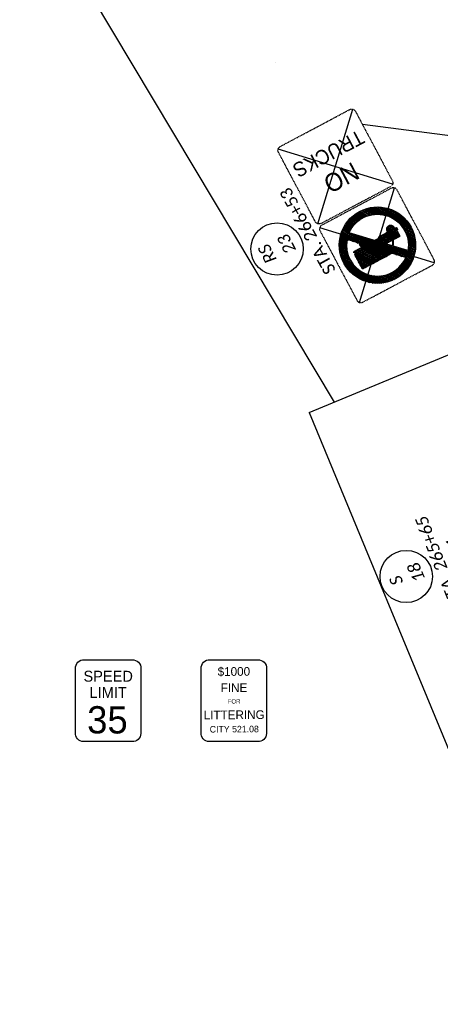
# Model space of a CAD drawing. Header units: feet. Extents: x 2244507 to 2247698, y 591749 to 597163.
# Tile 2 of 18: x 2245478 to 2245671, y 595803 to 596255. Entities that reach past the tile are written whole.
import ezdxf
from ezdxf import colors
from ezdxf.entities.mleader import LeaderData, LeaderLine
from ezdxf.enums import TextEntityAlignment as Align
from ezdxf.math import Vec2, Vec3

# ---------------------------------------------------------------- set-up
doc = ezdxf.new("R2010")
doc.units = ezdxf.units.FT
doc.header["$MEASUREMENT"] = 0
doc.set_wipeout_variables(frame=1)
doc.linetypes.add('HIDDEN2', pattern=[0.1875, 0.125, -0.0625])
doc.layers.add('SC_Scratch1', color=7, linetype='Continuous', plot=False)
for name, color, linetype in [('SN_P_Signs', 120, 'Continuous'), ('SN_P_Text', 7, 'Continuous'), ('SN_X_Public', 3, 'Continuous'), ('SN_X_Text', 7, 'Continuous'), ('TX_P_20', 7, 'Continuous')]:
    doc.layers.add(name, color=color, linetype=linetype)
doc.styles.add('P_Slanted_Normal', font='calibrii.ttf', dxfattribs={"height": 0.14})
doc.styles.get("Standard").update_dxf_attribs({"font": 'arial.ttf'})
doc.styles.add('Straight-Normal', font='font30.shx', dxfattribs={"height": 0.14})
doc.styles.add('X_Straight_Normal', font='calibril.ttf', dxfattribs={"height": 0.14})

# ---------------------------------------------------------------- blocks, each defined once
blk = doc.blocks.new('A$C0ec6ea2d')
at = {"layer": 'SN_X_Public', "linetype": 'Continuous'}
for p, q in [((-4.92, 33.4), (-6.72, 36.28)), ((-4.41, 33.57), (-6.23, 36.48)), ((-3.89, 33.72), (-5.72, 36.65)), ((-3.36, 33.86), (-5.21, 36.82)), ((-2.81, 33.97), (-4.68, 36.96)), ((-2.26, 34.07), (-4.15, 37.1)), ((-1.69, 34.14), (-3.61, 37.21)), ((-1.1, 34.19), (-3.06, 37.32)), ((-0.5, 34.22), (-2.49, 37.4)), ((0.11, 34.22), (-1.92, 37.47)), ((0.74, 34.19), (-1.34, 37.52)), ((1.39, 34.13), (-0.74, 37.54)), ((2.07, 34.04), (-0.13, 37.55)), ((2.76, 33.91), (0.5, 37.54)), ((3.49, 33.74), (1.13, 37.5)), ((4.24, 33.51), (1.79, 37.44)), ((5.04, 33.22), (2.46, 37.35)), ((5.89, 32.85), (3.15, 37.23)), ((6.8, 32.38), (3.86, 37.08)), ((7.8, 31.75), (4.6, 36.89)), ((8.98, 30.86), (5.36, 36.65)), ((10.62, 29.22), (6.15, 36.37)), ((-11.27, 28.78), (-13.15, 31.8)), ((-9.63, 27.14), (-12.78, 32.19)), ((-7.99, 25.5), (-12.41, 32.58)), ((-6.35, 23.86), (-12.02, 32.94)), ((-4.71, 22.22), (-11.62, 33.29)), ((-1.22, 17.63), (-11.22, 33.63)), ((-0.6, 17.63), (-10.81, 33.96)), ((-8.62, 31.43), (-10.39, 34.27)), ((-8.19, 31.74), (-9.96, 34.57)), ((-7.75, 32.03), (-9.52, 34.85)), ((-7.31, 32.3), (-9.07, 35.12)), ((-6.85, 32.55), (-8.62, 35.38)), ((-6.38, 32.79), (-8.16, 35.63)), ((-5.91, 33.01), (-7.69, 35.86)), ((-5.42, 33.22), (-7.21, 36.08)), ((17.31, 19.5), (6.99, 36.02)), ((17.31, 20.48), (7.87, 35.59)), ((17.25, 21.56), (8.81, 35.07)), ((17.11, 22.78), (9.85, 34.4)), ((16.81, 24.23), (11.02, 33.49)), ((16.21, 26.18), (12.51, 32.1)), ((-13.8, 23.96), (-16.01, 27.51)), ((-13.59, 24.62), (-15.74, 28.06)), ((-13.36, 25.24), (-15.46, 28.59)), ((-13.12, 25.83), (-15.16, 29.1)), ((-12.85, 26.39), (-14.85, 29.59)), ((-12.57, 26.92), (-14.53, 30.07)), ((-12.27, 27.43), (-14.2, 30.52)), ((-11.96, 27.92), (-13.86, 30.97)), ((-11.64, 28.39), (-13.51, 31.39)), ((0.22, 17.3), (-7.63, 29.86)), ((1.86, 15.66), (-5.99, 28.22)), ((-14.13, 17.61), (-17.45, 22.91)), ((-14.3, 18.85), (-17.3, 23.67)), ((-14.35, 19.92), (-17.14, 24.38)), ((-14.32, 20.87), (-16.95, 25.07)), ((-14.25, 21.73), (-16.74, 25.72)), ((-14.13, 22.53), (-16.51, 26.34)), ((-13.98, 23.27), (-16.27, 26.94)), ((-6.77, 22.57), (-6.91, 22.79)), ((-6.49, 23.1), (-6.62, 23.32)), ((-5.95, 23.23), (-6.08, 23.43)), ((3.5, 14.02), (-4.35, 26.58)), ((5.14, 12.38), (-3.57, 26.31)), ((6.78, 10.74), (-3.04, 26.45)), ((10.32, 6.05), (-2.42, 26.45)), ((10.74, 6.38), (-1.81, 26.45)), ((11.14, 6.71), (-1.19, 26.45)), ((11.54, 7.06), (-0.58, 26.45)), ((6.75, 15.71), (0.04, 26.45)), ((6.91, 16.43), (0.65, 26.45)), ((6.78, 17.63), (1.27, 26.45)), ((7.4, 17.63), (1.88, 26.45)), ((8.01, 17.63), (2.5, 26.45)), ((8.63, 17.63), (3.12, 26.45)), ((9.25, 17.63), (3.73, 26.45)), ((9.86, 17.63), (4.35, 26.45)), ((10.48, 17.63), (4.96, 26.45)), ((10.94, 17.86), (5.58, 26.45)), ((11.02, 18.73), (6.19, 26.45)), ((11.02, 19.72), (6.81, 26.45)), ((11.02, 20.7), (7.42, 26.45)), ((11.02, 21.69), (8.04, 26.45)), ((11.02, 22.67), (8.65, 26.45)), ((11.02, 23.66), (9.27, 26.45)), ((11.02, 24.64), (9.89, 26.45)), ((11.02, 25.63), (10.5, 26.45)), ((17.26, 18.59), (12.79, 25.74)), ((17.17, 17.75), (13.55, 23.55)), ((-7.61, 4.21), (-17.68, 20.33)), ((-8.5, 4.66), (-17.67, 19.32)), ((-6.76, 3.84), (-17.64, 21.25)), ((-9.47, 5.22), (-17.58, 18.2)), ((-13.76, 16.03), (-17.56, 22.11)), ((-10.66, 16.98), (-11.36, 18.1)), ((-7.7, 15.2), (-11.2, 20.79)), ((-8.13, 14.89), (-11.2, 19.81)), ((-8.63, 14.72), (-11.2, 18.82)), ((-7.37, 15.65), (-10.9, 21.3)), ((-7.18, 16.34), (-10.29, 21.3)), ((-6.97, 16.98), (-9.67, 21.3)), ((-6.36, 16.98), (-9.05, 21.3)), ((-5.74, 16.98), (-8.44, 21.3)), ((-5.12, 16.98), (-7.82, 21.3)), ((-7.34, 21.52), (-7.48, 21.73)), ((-4.51, 16.98), (-7.21, 21.3)), ((-7.06, 22.05), (-7.19, 22.26)), ((-3.89, 16.98), (-6.59, 21.3)), ((-3.28, 16.98), (-5.98, 21.3)), ((-2.67, 17), (-5.36, 21.3)), ((-2.27, 17.34), (-4.75, 21.3)), ((-1.83, 17.63), (-4.13, 21.3)), ((17.04, 16.97), (13.84, 22.1)), ((16.31, 14.2), (13.85, 18.13)), ((16.53, 14.84), (13.94, 18.97)), ((16.89, 16.22), (13.96, 20.92)), ((16.72, 15.51), (13.98, 19.89)), ((-10.54, 5.95), (-17.4, 16.92)), ((-11.78, 6.95), (-17.04, 15.37)), ((-11.28, 16.98), (-11.68, 17.62)), ((-9.25, 14.72), (-10.62, 16.91)), ((-10.16, 15.2), (-10.59, 15.88)), ((11.93, 7.42), (7.14, 15.08)), ((14.4, 10.37), (12.41, 13.55)), ((14.71, 10.86), (12.68, 14.11)), ((15.01, 11.36), (12.93, 14.69)), ((15.3, 11.88), (13.16, 15.3)), ((15.57, 12.43), (13.38, 15.94)), ((15.83, 13), (13.56, 16.63)), ((16.08, 13.58), (13.73, 17.35)), ((-13.47, 8.67), (-16.24, 13.1)), ((-5.95, 3.53), (-9.75, 9.61)), ((12.31, 7.8), (8.78, 13.44)), ((12.68, 8.19), (10.43, 11.8)), ((13.04, 8.59), (11.17, 11.58)), ((13.4, 9.01), (11.5, 12.04)), ((13.74, 9.45), (11.82, 12.52)), ((14.07, 9.9), (12.12, 13.03)), ((-5.18, 3.28), (-8.49, 8.58)), ((-4.44, 3.08), (-7.45, 7.89)), ((-3.72, 2.92), (-6.51, 7.38)), ((-3.02, 2.79), (-5.65, 6.98)), ((-2.35, 2.69), (-4.84, 6.68)), ((-1.69, 2.62), (-4.07, 6.43)), ((-1.05, 2.57), (-3.34, 6.24)), ((-0.42, 2.55), (-2.63, 6.1)), ((0.2, 2.56), (-1.95, 6)), ((0.8, 2.58), (-1.3, 5.93)), ((1.39, 2.62), (-0.66, 5.9)), ((1.96, 2.69), (-0.04, 5.89)), ((2.53, 2.76), (0.56, 5.91)), ((3.08, 2.86), (1.15, 5.95)), ((3.63, 2.97), (1.73, 6.02)), ((4.16, 3.1), (2.29, 6.1)), ((4.69, 3.24), (2.84, 6.21)), ((5.21, 3.4), (3.37, 6.34)), ((5.71, 3.58), (3.9, 6.49)), ((6.21, 3.76), (4.41, 6.65)), ((6.7, 3.96), (4.91, 6.83)), ((7.18, 4.18), (5.4, 7.03)), ((7.66, 4.41), (5.88, 7.25)), ((8.12, 4.65), (6.35, 7.48)), ((8.58, 4.9), (6.81, 7.73)), ((9.03, 5.17), (7.26, 8)), ((9.47, 5.45), (7.7, 8.28)), ((9.9, 5.75), (8.13, 8.58))]:
    blk.add_line(p, q, dxfattribs=at)
at = {"layer": 'SN_X_Public', "linetype": 'HIDDEN2', "flags": 128}
blk.add_lwpolyline([(18, 0, 0.414214), (20, 2), (20, 38, 0.414214), (18, 40), (-18, 40, 0.414214), (-20, 38), (-20, 2, 0.414214), (-18, 0)], format="xyb", close=True, dxfattribs=at)
at = {"layer": 'SN_X_Public', "flags": 128}
for points in [[(-8.95, 31.18), (10.94, 11.28, 0.356185), (10.65, 29.19, 0.404444)], [(-11.31, 28.82), (8.59, 8.93, -0.372162), (-9.91, 9.76, -0.388097)]]:
    blk.add_lwpolyline(points, format="xyb", close=True, dxfattribs=at)
at = {"layer": 'SN_X_Public'}
blk.add_lwpolyline([(-5.71, 23.23), (-6.42, 23.23), (-7.46, 21.3), (-3.78, 21.3)], dxfattribs=at)
blk.add_ellipse((-0.18, 20.05), major_axis=(-16.74, -5.12), ratio=1, start_param=2.844887, end_param=9.128072, dxfattribs=at)
for points, weights, knots in [([(-7.26, 16.98), (-4.98, 16.98), (-2.69, 16.98), (-2.32, 17.3), (-1.95, 17.63), (-1.03, 17.63), (-0.11, 17.63), (-1.03, 17.63), (-1.95, 17.63), (-2.32, 17.3), (-2.69, 16.98), (-4.98, 16.98), (-7.26, 16.98), (-6.87, 15.77), (-7.9, 15.03), (-8.93, 14.28), (-9.96, 15.03), (-10.99, 15.77), (-10.6, 16.98), (-10.99, 15.77), (-9.96, 15.03), (-8.93, 14.28), (-7.9, 15.03), (-6.87, 15.77), (-7.26, 16.98), (-6.87, 15.77), (-7.9, 15.03), (-8.93, 14.28), (-9.96, 15.03), (-10.99, 15.77), (-10.6, 16.98), (-11.14, 16.98), (-11.68, 16.98), (-11.68, 17.54), (-11.68, 18.1), (-11.44, 18.1), (-11.2, 18.1), (-11.2, 19.7), (-11.2, 21.3), (-9.46, 21.3), (-7.71, 21.3), (-7.14, 22.37), (-6.56, 23.43), (-6.24, 23.43), (-5.92, 23.43), (-6.24, 23.43), (-6.56, 23.43), (-6.24, 23.43), (-5.92, 23.43)], [1, 1, 1, 1, 1, 1, 1, 1, 1, 1, 1, 1, 1, 0.809475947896, 1, 0.809475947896, 1, 0.809475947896, 1, 0.809475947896, 1, 0.809475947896, 1, 0.809475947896, 1, 0.809475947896, 1, 0.809475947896, 1, 0.809475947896, 1, 1, 1, 1, 1, 1, 1, 1, 1, 1, 1, 1, 1, 1, 1, 1, 1, 1, 1], [0, 0, 0, 1, 1, 2, 2, 3, 3, 4, 4, 5, 5, 6, 6, 7.255075, 7.255075, 8.510149, 8.510149, 9.765224, 9.765224, 11.020298, 11.020298, 12.275373, 12.275373, 13.530448, 13.530448, 14.785522, 14.785522, 16.040597, 16.040597, 17.295671, 17.295671, 18.295671, 18.295671, 19.295671, 19.295671, 20.295671, 20.295671, 21.295671, 21.295671, 22.295671, 22.295671, 23.295671, 23.295671, 24.295671, 24.295671, 25.295671, 25.295671, 26.295671, 26.295671, 26.295671]), ([(11.02, 25.95), (11.02, 26.16), (10.87, 26.31), (10.72, 26.45), (10.52, 26.45), (10.72, 26.45), (10.87, 26.31), (11.02, 26.16), (11.02, 25.95), (11.02, 26.16), (10.87, 26.31), (10.72, 26.45), (10.52, 26.45), (10.72, 26.45), (10.87, 26.31), (11.02, 26.16), (11.02, 25.95), (11.02, 26.16), (10.87, 26.31), (10.72, 26.45), (10.52, 26.45), (10.72, 26.45), (10.87, 26.31), (11.02, 26.16), (11.02, 25.95), (11.02, 26.16), (10.87, 26.31), (10.72, 26.45), (10.52, 26.45), (10.72, 26.45), (10.87, 26.31), (11.02, 26.16), (11.02, 25.95), (11.02, 26.16), (10.87, 26.31), (10.72, 26.45), (10.52, 26.45), (3.64, 26.45), (-3.23, 26.45), (-3.72, 26.44), (-3.72, 25.95), (-3.72, 26.44), (-3.23, 26.45), (-3.72, 26.44), (-3.72, 25.95), (-3.72, 26.44), (-3.23, 26.45), (-3.72, 26.44), (-3.72, 25.95), (-3.72, 26.44), (-3.23, 26.45), (-3.72, 26.44), (-3.72, 25.95), (-3.72, 26.44), (-3.23, 26.45), (-3.72, 26.44), (-3.72, 25.95), (-3.72, 26.44), (-3.23, 26.45), (3.64, 26.45), (10.52, 26.45), (10.72, 26.45), (10.87, 26.31), (11.02, 26.16), (11.02, 25.95), (11.02, 22.04), (11.02, 18.13), (11.02, 22.04), (11.02, 25.95)], [1, 0.923879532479, 1, 0.923879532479, 1, 0.923879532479, 1, 0.923879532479, 1, 0.923879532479, 1, 0.923879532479, 1, 0.923879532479, 1, 0.923879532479, 1, 0.923879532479, 1, 0.923879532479, 1, 0.923879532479, 1, 0.923879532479, 1, 0.923879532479, 1, 0.923879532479, 1, 0.923879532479, 1, 0.923879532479, 1, 0.923879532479, 1, 0.923879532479, 1, 1, 1, 0.717911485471, 1, 0.717911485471, 1, 0.717911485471, 1, 0.717911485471, 1, 0.717911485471, 1, 0.717911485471, 1, 0.717911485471, 1, 0.717911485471, 1, 0.717911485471, 1, 0.717911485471, 1, 1, 1, 0.923879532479, 1, 0.923879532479, 1, 1, 1, 1, 1], [0, 0, 0, 0.785398, 0.785398, 1.570796, 1.570796, 2.356194, 2.356194, 3.141593, 3.141593, 3.926991, 3.926991, 4.712389, 4.712389, 5.497787, 5.497787, 6.283185, 6.283185, 7.068583, 7.068583, 7.853982, 7.853982, 8.63938, 8.63938, 9.424778, 9.424778, 10.210176, 10.210176, 10.995574, 10.995574, 11.780972, 11.780972, 12.566371, 12.566371, 13.351769, 13.351769, 14.137167, 14.137167, 15.137167, 15.137167, 16.677165, 16.677165, 18.217162, 18.217162, 19.75716, 19.75716, 21.297158, 21.297158, 22.837155, 22.837155, 24.377153, 24.377153, 25.917151, 25.917151, 27.457148, 27.457148, 28.997146, 28.997146, 30.537144, 30.537144, 31.537144, 31.537144, 32.322542, 32.322542, 33.10794, 33.10794, 34.10794, 34.10794, 35.10794, 35.10794, 35.10794]), ([(6.46, 17.63), (8.49, 17.63), (10.52, 17.63), (11.02, 17.63), (11.02, 18.13), (11.02, 17.63), (10.52, 17.63), (11.02, 17.63), (11.02, 18.13), (11.02, 17.63), (10.52, 17.63), (11.02, 17.63), (11.02, 18.13), (11.02, 17.63), (10.52, 17.63), (11.02, 17.63), (11.02, 18.13), (11.02, 17.63), (10.52, 17.63), (11.02, 17.63), (11.02, 18.13), (11.02, 17.63), (10.52, 17.63), (8.49, 17.63), (6.46, 17.63), (7.33, 16.67), (6.67, 15.55), (6.67, 15.55), (6.67, 15.55), (7.33, 16.67), (6.46, 17.63), (7.33, 16.67), (6.67, 15.55), (7.33, 16.67), (6.46, 17.63), (7.33, 16.67), (6.67, 15.55), (6.67, 15.55), (6.67, 15.55), (7.33, 16.67), (6.46, 17.63), (7.33, 16.67), (6.67, 15.55), (6.67, 15.55), (6.67, 15.55), (7.33, 16.67), (6.46, 17.63)], [1, 1, 1, 0.707106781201, 1, 0.707106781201, 1, 0.707106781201, 1, 0.707106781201, 1, 0.707106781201, 1, 0.707106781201, 1, 0.707106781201, 1, 0.707106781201, 1, 0.707106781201, 1, 0.707106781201, 1, 1, 1, 0.803984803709, 1, 0.99999999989, 1, 0.803975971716, 1, 0.803975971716, 1, 0.803975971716, 1, 0.803975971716, 1, 0.99999999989, 1, 0.803984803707, 1, 0.803984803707, 1, 0.99999999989, 1, 0.803975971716, 1], [0, 0, 0, 1, 1, 2.570796, 2.570796, 4.141593, 4.141593, 5.712389, 5.712389, 7.283185, 7.283185, 8.853982, 8.853982, 10.424778, 10.424778, 11.995574, 11.995574, 13.566371, 13.566371, 15.137167, 15.137167, 16.707963, 16.707963, 17.707963, 17.707963, 18.981623, 18.981623, 18.981653, 18.981653, 20.255343, 20.255343, 21.529033, 21.529033, 22.802722, 22.802722, 24.076412, 24.076412, 24.076442, 24.076442, 25.350102, 25.350102, 26.623762, 26.623762, 26.623792, 26.623792, 27.897482, 27.897482, 27.897482]), ([(6.67, 15.55), (7.33, 16.67), (6.46, 17.63), (7.33, 16.67), (6.67, 15.55), (6.67, 15.55), (6.67, 15.55), (6.67, 15.55), (6.67, 15.55)], [1, 0.803984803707, 1, 0.803984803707, 1, 0.99999999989, 1, 0.99999999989, 1], [0, 0, 0, 1.27366, 1.27366, 2.54732, 2.54732, 2.54735, 2.54735, 2.54738, 2.54738, 2.54738])]:
    blk.add_rational_spline(points, weights, degree=2, knots=knots, dxfattribs=at)
blk.add_point((11.02, 25.95), dxfattribs=at)
blk = doc.blocks.new('A$C3bacb3fc')
at = {"layer": 'SN_X_Public', "linetype": 'HIDDEN2', "flags": 128}
blk.add_lwpolyline([(18, 40, -0.414214), (20, 38), (20, 2, -0.414214), (18, 0), (-18, 0, -0.414214), (-20, 2), (-20, 38, -0.414214), (-18, 40)], format="xyb", close=True, dxfattribs=at)
at = {"layer": 'SN_X_Public', "linetype": 'Continuous', "lineweight": 13, "style": 'Straight-Normal', "oblique": 360, "width": 0.96}
blk.add_text('NO', height=8.333, rotation=0.0011, dxfattribs=at).set_placement((0, 25.83), align=Align.MIDDLE_CENTER)
at = {"layer": 'SN_X_Public', "linetype": 'Continuous', "lineweight": 13, "style": 'Straight-Normal', "width": 0.96}
blk.add_text('TRUCKS', height=6.667, rotation=0.0011, dxfattribs=at).set_placement((0, 13.33), align=Align.MIDDLE_CENTER)

msp = doc.modelspace()

# ---------------------------------------------------------------- linework, layer by layer
at = {"layer": 'SC_Scratch1'}
for p, q in [((2245622.08, 596079.23), (2245177.46, 596823.12)), ((2245610.43, 596074.42), (2245995.68, 596233.82)), ((2245610.43, 596074.42), (2245878.02, 595427.72))]:
    msp.add_line(p, q, dxfattribs=at)
at = {"layer": 'SN_P_Signs', "linetype": 'Continuous', "lineweight": 13}
msp.add_line((2245529.61, 595960.93), (2245529.61, 595960.93), dxfattribs=at)
at = {"layer": 'SN_P_Signs', "color": 1, "flags": 128}
for points in [[(2245614.51, 596160.98), (2245630.56, 596213.49)], [(2245648.79, 596179.21), (2245596.28, 596195.26)], [(2245633.59, 596124.89), (2245649.65, 596177.4)], [(2245667.88, 596143.12), (2245615.37, 596159.18)]]:
    msp.add_lwpolyline(points, dxfattribs=at)
at = {"layer": 'SN_P_Signs'}
for points in [[(2245507.38, 595960.97), (2245529.3, 595960.93, -0.452429), (2245533.36, 595956.95), (2245533.3, 595927.19, -0.434155), (2245529.29, 595923.43), (2245507.03, 595923.47, -0.436728), (2245503.3, 595927.56), (2245503.36, 595957.02, -0.448688)], [(2245564.98, 595960.97), (2245586.91, 595960.93, -0.452429), (2245590.96, 595956.95), (2245590.9, 595927.19, -0.434155), (2245586.89, 595923.43), (2245564.64, 595923.47, -0.436728), (2245560.91, 595927.56), (2245560.96, 595957.02, -0.448688)]]:
    msp.add_lwpolyline(points, format="xyb", close=True, dxfattribs=at)
at = {"layer": 'SN_X_Public', "linetype": 'Continuous', "lineweight": 13}
msp.add_line((2245594.95, 596234.77), (2245594.95, 596234.77), dxfattribs=at)

# ---------------------------------------------------------------- block references
at = {"layer": 'SN_X_Public', "rotation": 207.9988895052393}
msp.add_blockref('A$C0ec6ea2d', (2245632.24, 596168.81), dxfattribs=at)

# ---------------------------------------------------------------- texts
at = {"layer": 'SN_P_Signs', "linetype": 'Continuous', "lineweight": 13, "style": 'Straight-Normal'}
for s, height, p in [('$1000', 4, (2245575.97, 595957.63)), ('FINE', 4, (2245576.02, 595950.19)), ('FOR', 2, (2245576.07, 595942.91)), ('LITTERING', 4, (2245576.11, 595937.74)), ('CITY 521.08', 3, (2245576.16, 595930.67))]:
    msp.add_text(s, height=height, rotation=0.3489, dxfattribs=at).set_placement(p, align=Align.TOP_CENTER)
at = {"layer": 'SN_P_Signs', "lineweight": 13, "style": 'Straight-Normal'}
for s, height, p in [('SPEED', 5.001, (2245518.35, 595953.45)), ('LIMIT', 5.001, (2245518.34, 595945.95)), ('35', 12.501, (2245518, 595933.44))]:
    msp.add_text(s, height=height, rotation=359.8956, dxfattribs=at).set_placement(p, align=Align.MIDDLE_CENTER)
at = {"layer": 'SN_P_Text', "insert": (2245687.14, 596013.12), "char_height": 5.6, "attachment_point": 5, "rotation": 112, "style": 'P_Slanted_Normal'}
msp.add_mtext('\\A1;STA. 265+65\\PR2-1\\P30" X 36"\\PR21-H2 (SPECIAL)\\P30" X 36"', dxfattribs=at)
at = {"layer": 'SN_X_Text', "insert": (2245609.78, 596157.63), "char_height": 5.6, "attachment_point": 5, "rotation": 119, "style": 'X_Straight_Normal'}
msp.add_mtext('\\A1;STA. 266+53', dxfattribs=at)

# ---------------------------------------------------------------- leaders
at = {"layer": 'SN_X_Text', "linetype": 'Continuous'}
ml = msp.add_multileader_mtext('Standard', dxfattribs=at)
ml.set_content('', color=256)
ml.set_leader_properties()
ml.build(insert=Vec2(0, 0))
ml.multileader.update_dxf_attribs({"text_right_attachment_type": 6, "dogleg_length": 0, "scale": 40})
ctx = ml.context
ctx.base_point, ctx.scale, ctx.char_height, ctx.landing_gap_size, ctx.plane_origin = Vec3(2245634.74, 596206.63), 40, 0.18, 0.09, Vec3(2245668.68, 596144.34)
ctx.right_attachment, ctx.text_align_type = 6, 2
notes = []
notes.append((ctx, [(1, (1, 1, 0), (2245634.92, 596206.54), (-1, 0), 0, [(0, [(2245753.46, 596191.15)], 0, [])])]))
ctx.mtext.insert, ctx.mtext.alignment, ctx.mtext.flow_direction = Vec3(2245634.83, 596206.72), 3, 5
at = {"layer": 'TX_P_20'}
ml = msp.add_multileader_mtext('Standard', dxfattribs=at)
ml.set_content('EXISTING PAVEMENT MARKINGS ', color=256, style='P_Slanted_Normal')
ml.set_leader_properties()
ml.build(insert=Vec2(0, 0))
ml.multileader.update_dxf_attribs({"dogleg_length": 0.215, "arrow_head_size": 7.2, "scale": 40})
ctx = ml.context
ctx.base_point, ctx.scale, ctx.char_height, ctx.arrow_head_size, ctx.landing_gap_size, ctx.plane_origin, ctx.plane_x_axis, ctx.plane_y_axis = Vec3(2245587.94, 596768.3), 40, 5.6, 7.2, 3.6, Vec3(2245656.97, 596824.2), Vec3(-0.513043, 0.858363), Vec3(-0.858363, -0.513043)
ctx.text_align_type = 2
notes.append((ctx, [(1, (1, 1, 0), (2245540.89, 596847.02), (0.513043, -0.858363), 8.6, [(1, [(2245426.73, 596813.27), (2245444.29, 596827.59), (2245435.25, 596820.22)], 0, [])])]))
ctx.mtext.insert, ctx.mtext.text_direction, ctx.mtext.rotation, ctx.mtext.width, ctx.mtext.defined_height, ctx.mtext.alignment, ctx.mtext.flow_direction = Vec3(2245544.71, 596835.08), Vec3(-0.513043, 0.858363), 2.109522, 104.6265, 5.78, 3, 5
ml = msp.add_multileader_mtext('Standard', dxfattribs=at)
ml.set_content('{\\fOHDOTSymbols|b0|i1|c186|p2;\\H1.08333x;\ue0a4} CONST. \\PVALLEY VIEW ROAD', color=256, style='P_Slanted_Normal')
ml.set_leader_properties()
ml.build(insert=Vec2(0, 0))
ml.multileader.update_dxf_attribs({"dogleg_length": 0.36, "arrow_head_size": 7.2, "scale": 40})
ctx = ml.context
ctx.base_point, ctx.scale, ctx.char_height, ctx.arrow_head_size, ctx.landing_gap_size, ctx.plane_origin, ctx.plane_x_axis, ctx.plane_y_axis = Vec3(2245529.34, 596426.91), 40, 5.6, 7.2, 3.6, Vec3(2245261.19, 596800.18), Vec3(-0.513043, 0.858363), Vec3(-0.858363, -0.513043)
ctx.text_align_type = 2
notes.append((ctx, [(1, (1, 1, 0), (2245485.52, 596500.22), (0.513043, -0.858363), 8.6, [(0, [(2245605.42, 596575.88)], 0, [])])]))
ctx.mtext.insert, ctx.mtext.text_direction, ctx.mtext.rotation, ctx.mtext.width, ctx.mtext.defined_height, ctx.mtext.alignment, ctx.mtext.flow_direction = Vec3(2245489.34, 596488.29), Vec3(-0.513043, 0.858363), 2.109522, 92.3855, 15.89, 3, 5
for ctx, leaders in notes:
    for number, flags, end, landing, length, lines in leaders:
        leader = LeaderData()
        leader.index, (leader.has_last_leader_line, leader.has_dogleg_vector, leader.attachment_direction) = number, flags
        leader.last_leader_point, leader.dogleg_vector, leader.dogleg_length = Vec3(end), Vec3(landing), length
        for number, points, colour, breaks in lines:
            line = LeaderLine()
            line.index, line.vertices, line.color, line.breaks = number, Vec3.list(points), colors.encode_raw_color(colour), breaks
            leader.lines.append(line)
        ctx.leaders.append(leader)

# ---------------------------------------------------------------- next in the draw order: wipeouts: each hides what was drawn before it
for points in [[(2245600.43, 596138.41), (2245599.6, 596138.1), (2245598.63, 596137.81), (2245597.79, 596137.64), (2245596.89, 596137.52), (2245595.95, 596137.47), (2245595.04, 596137.49), (2245594.18, 596137.57), (2245593.44, 596137.69), (2245592.67, 596137.87), (2245591.84, 596138.13), (2245590.96, 596138.48), (2245590.24, 596138.82), (2245589.67, 596139.14), (2245589.02, 596139.55), (2245588.39, 596140.01), (2245587.76, 596140.54), (2245587.12, 596141.17), (2245586.42, 596141.97), (2245585.89, 596142.69), (2245585.39, 596143.49), (2245585.15, 596143.92), (2245584.78, 596144.7), (2245584.46, 596145.53), (2245584.17, 596146.52), (2245583.99, 596147.38), (2245583.87, 596148.26), (2245583.81, 596149.33), (2245583.83, 596150.15), (2245583.91, 596150.94), (2245584.05, 596151.79), (2245584.24, 596152.6), (2245584.48, 596153.37), (2245584.75, 596154.05), (2245585.02, 596154.66), (2245585.46, 596155.48), (2245585.91, 596156.19), (2245586.41, 596156.86), (2245586.94, 596157.49), (2245587.45, 596158.01), (2245588, 596158.51), (2245588.47, 596158.89), (2245588.99, 596159.27), (2245589.64, 596159.69), (2245590.27, 596160.04), (2245590.98, 596160.38), (2245591.75, 596160.68), (2245592.49, 596160.92), (2245593.17, 596161.09), (2245593.84, 596161.22), (2245594.53, 596161.31), (2245595.12, 596161.36), (2245595.95, 596161.37), (2245596.66, 596161.34), (2245597.35, 596161.27), (2245598.19, 596161.13), (2245598.88, 596160.96), (2245599.38, 596160.82), (2245600.08, 596160.57), (2245600.55, 596160.38), (2245601.27, 596160.03), (2245602.15, 596159.53), (2245602.98, 596158.96), (2245603.53, 596158.51), (2245604.12, 596157.98), (2245604.81, 596157.24), (2245605.15, 596156.83), (2245605.59, 596156.24), (2245605.89, 596155.78), (2245606.18, 596155.29), (2245606.38, 596154.92), (2245606.5, 596154.7), (2245606.69, 596154.28), (2245606.85, 596153.91), (2245607.02, 596153.46), (2245607.17, 596153), (2245607.32, 596152.51), (2245607.44, 596151.99), (2245607.56, 596151.37), (2245607.68, 596150.4), (2245607.72, 596149.54), (2245607.71, 596148.83), (2245607.64, 596148), (2245607.54, 596147.31), (2245607.35, 596146.46), (2245607.04, 596145.44), (2245606.74, 596144.67), (2245606.33, 596143.82), (2245605.98, 596143.21), (2245605.53, 596142.51), (2245605, 596141.82), (2245604.41, 596141.16), (2245603.72, 596140.49), (2245603.1, 596139.98), (2245602.41, 596139.48), (2245601.79, 596139.09), (2245601.26, 596138.8)], [(2245658.73, 595987.82), (2245657.88, 595987.57), (2245656.89, 595987.38), (2245656.03, 595987.27), (2245655.13, 595987.23), (2245654.19, 595987.26), (2245653.28, 595987.36), (2245652.43, 595987.52), (2245651.71, 595987.7), (2245650.95, 595987.95), (2245650.15, 595988.27), (2245649.3, 595988.69), (2245648.61, 595989.09), (2245648.07, 595989.46), (2245647.46, 595989.93), (2245646.87, 595990.44), (2245646.29, 595991.03), (2245645.7, 595991.7), (2245645.08, 595992.56), (2245644.61, 595993.32), (2245644.18, 595994.16), (2245643.98, 595994.62), (2245643.68, 595995.43), (2245643.43, 595996.27), (2245643.22, 595997.29), (2245643.11, 595998.16), (2245643.07, 595999.04), (2245643.11, 596000.12), (2245643.2, 596000.94), (2245643.34, 596001.71), (2245643.55, 596002.54), (2245643.82, 596003.34), (2245644.12, 596004.09), (2245644.44, 596004.74), (2245644.77, 596005.32), (2245645.27, 596006.1), (2245645.78, 596006.77), (2245646.33, 596007.39), (2245646.92, 596007.98), (2245647.47, 596008.45), (2245648.06, 596008.91), (2245648.57, 596009.25), (2245649.11, 596009.58), (2245649.8, 596009.94), (2245650.45, 596010.23), (2245651.19, 596010.51), (2245651.99, 596010.75), (2245652.74, 596010.92), (2245653.43, 596011.03), (2245654.12, 596011.11), (2245654.81, 596011.14), (2245655.4, 596011.14), (2245656.23, 596011.08), (2245656.94, 596010.99), (2245657.62, 596010.86), (2245658.44, 596010.64), (2245659.11, 596010.42), (2245659.6, 596010.23), (2245660.27, 596009.93), (2245660.72, 596009.7), (2245661.42, 596009.29), (2245662.24, 596008.72), (2245663.03, 596008.07), (2245663.54, 596007.58), (2245664.08, 596007), (2245664.71, 596006.2), (2245665.01, 596005.77), (2245665.39, 596005.14), (2245665.66, 596004.65), (2245665.9, 596004.14), (2245666.07, 596003.76), (2245666.16, 596003.53), (2245666.32, 596003.1), (2245666.45, 596002.71), (2245666.58, 596002.25), (2245666.7, 596001.78), (2245666.8, 596001.27), (2245666.88, 596000.75), (2245666.94, 596000.12), (2245666.98, 595999.14), (2245666.95, 595998.28), (2245666.87, 595997.57), (2245666.73, 595996.76), (2245666.57, 595996.08), (2245666.31, 595995.24), (2245665.92, 595994.26), (2245665.55, 595993.52), (2245665.07, 595992.7), (2245664.67, 595992.13), (2245664.16, 595991.47), (2245663.57, 595990.83), (2245662.93, 595990.22), (2245662.19, 595989.61), (2245661.52, 595989.15), (2245660.8, 595988.72), (2245660.14, 595988.38), (2245659.6, 595988.14)]]:
    msp.add_wipeout(points).dxf.layer = 'SN_P_Text'

# ---------------------------------------------------------------- next in the draw order: linework, layer by layer
at = {"layer": 'SN_P_Text'}
for centre in [(2245595.77, 596149.42), (2245655.03, 595999.19)]:
    msp.add_circle(centre, 12, dxfattribs=at)

# ---------------------------------------------------------------- next in the draw order: block references
at = {"layer": 'SN_X_Public', "rotation": 207.9988895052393}
msp.add_blockref('A$C3bacb3fc', (2245613.15, 596204.9), dxfattribs=at)

# ---------------------------------------------------------------- next in the draw order: texts
at = {"layer": 'SN_P_Text', "char_height": 5.6, "attachment_point": 5, "style": 'P_Slanted_Normal'}
for s, insert, rotation in [('\\A1;23', (2245600.19, 596151.67), 117.3783), ('\\A1;RS', (2245591.33, 596147.2), 117.3783), ('\\A1;18', (2245659.63, 596001.05), 112.4783), ('\\A1;S', (2245650.42, 595997.35), 112.4783)]:
    msp.add_mtext(s, dxfattribs=dict(at, insert=insert, rotation=rotation))

doc.saveas('drawing.dxf')
